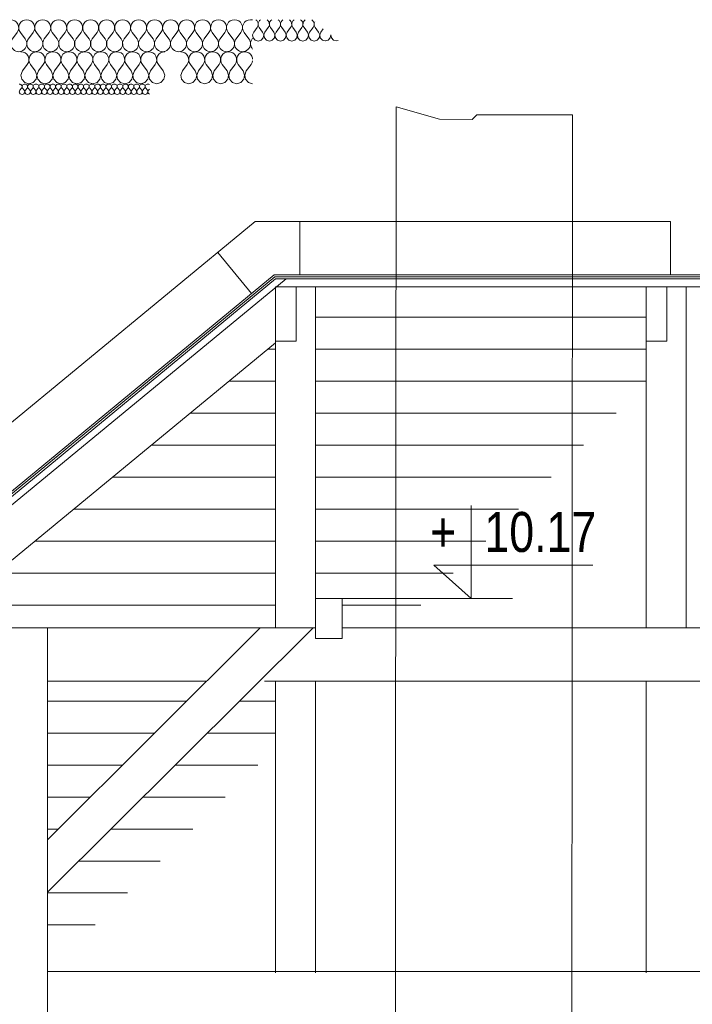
# Model space of a CAD drawing. Header units: millimetres. Extents: x -573548 to 674770, y -246895 to -89040.
# Tile 52 of 199: x 92965 to 95490, y -233340 to -229646. Entities that reach past the tile are written whole.
import ezdxf

# ---------------------------------------------------------------- set-up
doc = ezdxf.new("R2010")
doc.units = ezdxf.units.MM
for name, color, linetype, lineweight in [('A_deski widok_Nr_pióra__9', 8, 'Continuous', 9), ('A_izolacje_Nr_pióra__1', 8, 'Continuous', 9), ('A_izolacje_Nr_pióra__6', 8, 'Continuous', 9), ('A_komin_Nr_pióra__1', 8, 'Continuous', 9), ('A_słupy wysokie_Nr_pióra__1', 8, 'Continuous', 9), ('A_więźba_Nr_pióra__2', 8, 'Continuous', 9), ('A_więźba_Nr_pióra__41', 8, 'Continuous', 9), ('AO-RZEDNE_Nr_pióra__2', 8, 'Continuous', 9), ('AO-RZEDNE_Nr_pióra__61', 8, 'Continuous', 9), ('DIM_100_Nr_pióra__8', 8, 'Continuous', 9), ('instalacje odgromowe_Nr_pióra__1', 8, 'Continuous', 9), ('krokwie_Nr_pióra__1', 8, 'Continuous', 9), ('Nowe_Drawing & Figure_Nr_pióra__59', 8, 'Continuous', 9), ('słupki niskie_Nr_pióra__2', 8, 'Continuous', 9)]:
    doc.layers.add(name, color=color, linetype=linetype, lineweight=lineweight)
doc.layers.add('Nowe_Drawing & Figure', color=7, linetype='Continuous')
doc.styles.add('STYL_AUTOMATYCZNY_5', font='arial.ttf', dxfattribs={"width": 0.8})

# ---------------------------------------------------------------- blocks, each defined once
blk = doc.blocks.new('*X112', base_point=(494560.4, -64691.1))
at = {"layer": 'Nowe_Drawing & Figure', "color": 21, "linetype": 'Continuous', "lineweight": 13, "true_color": 0xffaaaa}
for p, q in [((504314.3, -27280.1), (504320.6, -27272.4)), ((504331.1, -27280.1), (504324.8, -27272.4)), ((504335.3, -27280.1), (504341.6, -27272.4)), ((504352.1, -27280.1), (504345.8, -27272.4)), ((504356.3, -27280.1), (504362.6, -27272.4)), ((504373.1, -27280.1), (504366.8, -27272.4)), ((504377.3, -27280.1), (504383.6, -27272.4)), ((504394.1, -27280.1), (504387.8, -27272.4)), ((504398.3, -27280.1), (504404.6, -27272.4)), ((504415.1, -27280.1), (504408.8, -27272.4)), ((504419.3, -27280.1), (504425.6, -27272.4)), ((504436.1, -27280.1), (504429.8, -27272.4)), ((504440.3, -27280.1), (504446.6, -27272.4)), ((504457.1, -27280.1), (504450.8, -27272.4)), ((504461.3, -27280.1), (504467.6, -27272.4)), ((504478.1, -27280.1), (504471.8, -27272.4)), ((504482.3, -27280.1), (504488.6, -27272.4)), ((504499.1, -27280.1), (504492.8, -27272.4)), ((504503.3, -27280.1), (504509.6, -27272.4)), ((504520.1, -27280.1), (504513.8, -27272.4)), ((504524.3, -27280.1), (504530.6, -27272.4)), ((504541.1, -27280.1), (504534.8, -27272.4)), ((504545.3, -27280.1), (504551.6, -27272.4)), ((504562.1, -27280.1), (504555.8, -27272.4)), ((504566.3, -27280.1), (504572.6, -27272.4)), ((504583.1, -27280.1), (504576.8, -27272.4)), ((504587.3, -27280.1), (504593.6, -27272.4)), ((504604.1, -27280.1), (504597.8, -27272.4)), ((504608.3, -27280.1), (504614.6, -27272.4)), ((504625.1, -27280.1), (504618.8, -27272.4)), ((504629.3, -27280.1), (504635.6, -27272.4)), ((504646.1, -27280.1), (504639.8, -27272.4)), ((504650.3, -27280.1), (504656.6, -27272.4)), ((504667.1, -27280.1), (504660.8, -27272.4)), ((504671.3, -27280.1), (504677.6, -27272.4)), ((504688.1, -27280.1), (504681.8, -27272.4)), ((504692.3, -27280.1), (504698.6, -27272.4)), ((504709.1, -27280.1), (504702.8, -27272.4)), ((504713.3, -27280.1), (504719.6, -27272.4)), ((504730.1, -27280.1), (504723.8, -27272.4)), ((504734.3, -27280.1), (504740.6, -27272.4)), ((504751.1, -27280.1), (504744.8, -27272.4)), ((504755.3, -27280.1), (504761.6, -27272.4)), ((504772.1, -27280.1), (504765.8, -27272.4)), ((504776.3, -27280.1), (504782.6, -27272.4)), ((504793.1, -27280.1), (504786.8, -27272.4)), ((504797.3, -27280.1), (504800.8, -27275.8))]:
    blk.add_line(p, q, dxfattribs=at)
for centre, start_param, end_param in [((504312.2, -27266.6), 5.639684, 7.853982), ((504333.2, -27266.6), 1.570796, 3.785094), ((504333.2, -27266.6), 5.639684, 7.853982), ((504354.2, -27266.6), 1.570796, 3.785094), ((504354.2, -27266.6), 5.639684, 7.853982), ((504375.2, -27266.6), 1.570796, 3.785094), ((504375.2, -27266.6), 5.639684, 7.853982), ((504396.2, -27266.6), 1.570796, 3.785094), ((504396.2, -27266.6), 5.639684, 7.853982), ((504417.2, -27266.6), 1.570796, 3.785094), ((504417.2, -27266.6), 5.639684, 7.853982), ((504438.2, -27266.6), 1.570796, 3.785094), ((504438.2, -27266.6), 5.639684, 7.853982), ((504459.2, -27266.6), 1.570796, 3.785094), ((504459.2, -27266.6), 5.639684, 7.853982), ((504480.2, -27266.6), 1.570796, 3.785094), ((504480.2, -27266.6), 5.639684, 7.853982), ((504501.2, -27266.6), 1.570796, 3.785094), ((504501.2, -27266.6), 5.639684, 7.853982), ((504522.2, -27266.6), 1.570796, 3.785094), ((504522.2, -27266.6), 5.639684, 7.853982), ((504543.2, -27266.6), 1.570796, 3.785094), ((504543.2, -27266.6), 5.639684, 7.853982), ((504564.2, -27266.6), 1.570796, 3.785094), ((504564.2, -27266.6), 5.639684, 7.853982), ((504585.2, -27266.6), 1.570796, 3.785094), ((504585.2, -27266.6), 5.639684, 7.853982), ((504606.2, -27266.6), 1.570796, 3.785094), ((504606.2, -27266.6), 5.639684, 7.853982), ((504627.2, -27266.6), 1.570796, 3.785094), ((504627.2, -27266.6), 5.639684, 7.853982), ((504648.2, -27266.6), 1.570796, 3.785094), ((504648.2, -27266.6), 5.639684, 7.853982), ((504669.2, -27266.6), 1.570796, 3.785094), ((504669.2, -27266.6), 5.639684, 7.853982), ((504690.2, -27266.6), 1.570796, 3.785094), ((504690.2, -27266.6), 5.639684, 7.853982), ((504711.2, -27266.6), 1.570796, 3.785094), ((504711.2, -27266.6), 5.639684, 7.853982), ((504732.2, -27266.6), 1.570796, 3.785094), ((504732.2, -27266.6), 5.639684, 7.853982), ((504753.2, -27266.6), 1.570796, 3.785094), ((504753.2, -27266.6), 5.639684, 7.853982), ((504774.2, -27266.6), 1.570796, 3.785094), ((504774.2, -27266.6), 5.639684, 7.853982), ((504795.2, -27266.6), 1.570796, 3.785094), ((504795.2, -27266.6), 1.003475, 1.570796), ((504322.7, -27285.8), 2.498092, 6.926686), ((504343.7, -27285.8), 2.498092, 6.926686), ((504364.7, -27285.8), 2.498092, 6.926686), ((504385.7, -27285.8), 2.498092, 6.926686), ((504406.7, -27285.8), 2.498092, 6.926686), ((504427.7, -27285.8), 2.498092, 6.926686), ((504448.7, -27285.8), 2.498092, 6.926686), ((504469.7, -27285.8), 2.498092, 6.926686), ((504490.7, -27285.8), 2.498092, 6.926686), ((504511.7, -27285.8), 2.498092, 6.926686), ((504532.7, -27285.8), 2.498092, 6.926686), ((504553.7, -27285.8), 2.498092, 6.926686), ((504574.7, -27285.8), 2.498092, 6.926686), ((504595.7, -27285.8), 2.498092, 6.926686), ((504616.7, -27285.8), 2.498092, 6.926686), ((504637.7, -27285.8), 2.498092, 6.926686), ((504658.7, -27285.8), 2.498092, 6.926686), ((504679.7, -27285.8), 2.498092, 6.926686), ((504700.7, -27285.8), 2.498092, 6.926686), ((504721.7, -27285.8), 2.498092, 6.926686), ((504742.7, -27285.8), 2.498092, 6.926686), ((504763.7, -27285.8), 2.498092, 6.926686), ((504784.7, -27285.8), 2.498092, 6.926686), ((504805.7, -27285.8), 2.498092, 4.231436)]:
    blk.add_ellipse(centre, major_axis=(10.5, 0), ratio=0.914286, start_param=start_param, end_param=end_param, dxfattribs=at)
blk = doc.blocks.new('Wypełnienie_4_1', base_point=(494560.4, -64691.1))
at = {"layer": 'Nowe_Drawing & Figure', "color": 21, "linetype": 'Continuous', "lineweight": 13, "true_color": 0xffaaaa}
blk.add_blockref('*X112', (494560.4, -64691.1), dxfattribs=at)
blk = doc.blocks.new('*X150', base_point=(494560.4, -64691.1))
at = {"layer": 'Nowe_Drawing & Figure', "color": 21, "linetype": 'Continuous', "lineweight": 13, "true_color": 0xffaaaa}
for p, q in [((504326.6, -27136.7), (504318.5, -27135.6)), ((504334.2, -27140.1), (504326.6, -27136.7)), ((504340.6, -27145.3), (504334.2, -27140.1)), ((504345.3, -27152.2), (504340.6, -27145.3)), ((504356.3, -27145.3), (504351.6, -27152.2)), ((504362.7, -27140.1), (504356.3, -27145.3)), ((504370.3, -27136.7), (504362.7, -27140.1)), ((504378.5, -27135.6), (504370.3, -27136.7)), ((504386.6, -27136.7), (504378.5, -27135.6)), ((504394.2, -27140.1), (504386.6, -27136.7)), ((504400.6, -27145.3), (504394.2, -27140.1)), ((504405.3, -27152.2), (504400.6, -27145.3)), ((504416.3, -27145.3), (504411.6, -27152.2)), ((504422.7, -27140.1), (504416.3, -27145.3)), ((504430.3, -27136.7), (504422.7, -27140.1)), ((504438.5, -27135.6), (504430.3, -27136.7)), ((504446.6, -27136.7), (504438.5, -27135.6)), ((504454.2, -27140.1), (504446.6, -27136.7)), ((504460.6, -27145.3), (504454.2, -27140.1)), ((504465.3, -27152.2), (504460.6, -27145.3)), ((504476.3, -27145.3), (504471.6, -27152.2)), ((504482.7, -27140.1), (504476.3, -27145.3)), ((504490.3, -27136.7), (504482.7, -27140.1)), ((504498.5, -27135.6), (504490.3, -27136.7)), ((504506.6, -27136.7), (504498.5, -27135.6)), ((504514.2, -27140.1), (504506.6, -27136.7)), ((504520.6, -27145.3), (504514.2, -27140.1)), ((504525.3, -27152.2), (504520.6, -27145.3)), ((504536.3, -27145.3), (504531.6, -27152.2)), ((504542.7, -27140.1), (504536.3, -27145.3)), ((504550.3, -27136.7), (504542.7, -27140.1)), ((504558.5, -27135.6), (504550.3, -27136.7)), ((504566.6, -27136.7), (504558.5, -27135.6)), ((504574.2, -27140.1), (504566.6, -27136.7)), ((504580.6, -27145.3), (504574.2, -27140.1)), ((504585.3, -27152.2), (504580.6, -27145.3)), ((504596.3, -27145.3), (504591.6, -27152.2)), ((504602.7, -27140.1), (504596.3, -27145.3)), ((504610.3, -27136.7), (504602.7, -27140.1)), ((504618.5, -27135.6), (504610.3, -27136.7)), ((504626.6, -27136.7), (504618.5, -27135.6)), ((504634.2, -27140.1), (504626.6, -27136.7)), ((504640.6, -27145.3), (504634.2, -27140.1)), ((504645.3, -27152.2), (504640.6, -27145.3)), ((504656.3, -27145.3), (504651.6, -27152.2)), ((504662.7, -27140.1), (504656.3, -27145.3)), ((504670.3, -27136.7), (504662.7, -27140.1)), ((504678.5, -27135.6), (504670.3, -27136.7)), ((504686.6, -27136.7), (504678.5, -27135.6)), ((504694.2, -27140.1), (504686.6, -27136.7)), ((504700.6, -27145.3), (504694.2, -27140.1)), ((504705.3, -27152.2), (504700.6, -27145.3)), ((504716.3, -27145.3), (504711.6, -27152.2)), ((504722.7, -27140.1), (504716.3, -27145.3)), ((504730.3, -27136.7), (504722.7, -27140.1)), ((504738.5, -27135.6), (504730.3, -27136.7)), ((504746.6, -27136.7), (504738.5, -27135.6)), ((504754.2, -27140.1), (504746.6, -27136.7)), ((504760.6, -27145.3), (504754.2, -27140.1)), ((504765.3, -27152.2), (504760.6, -27145.3)), ((504776.3, -27145.3), (504771.6, -27152.2)), ((504782.7, -27140.1), (504776.3, -27145.3)), ((504790.3, -27136.7), (504782.7, -27140.1)), ((504798.5, -27135.6), (504790.3, -27136.7)), ((504806.6, -27136.7), (504798.5, -27135.6)), ((504814.2, -27140.1), (504806.6, -27136.7)), ((504820.6, -27145.3), (504814.2, -27140.1)), ((504825.3, -27152.2), (504820.6, -27145.3)), ((504836.3, -27145.3), (504831.6, -27152.2)), ((504842.7, -27140.1), (504836.3, -27145.3)), ((504850.3, -27136.7), (504842.7, -27140.1)), ((504858.5, -27135.6), (504850.3, -27136.7)), ((504858.7, -27135.6), (504858.5, -27135.6)), ((504324.5, -27207.6), (504342.5, -27183.6)), ((504342.5, -27183.6), (504346.5, -27176.3)), ((504347.9, -27160), (504345.3, -27152.2)), ((504346.5, -27176.3), (504348.3, -27168.3)), ((504348.3, -27168.3), (504347.9, -27160)), ((504349, -27160), (504348.6, -27168.3)), ((504348.6, -27168.3), (504350.4, -27176.3)), ((504351.6, -27152.2), (504349, -27160)), ((504350.4, -27176.3), (504354.5, -27183.6)), ((504372.5, -27207.6), (504354.5, -27183.6)), ((504384.5, -27207.6), (504402.5, -27183.6)), ((504402.5, -27183.6), (504406.5, -27176.3)), ((504407.9, -27160), (504405.3, -27152.2)), ((504406.5, -27176.3), (504408.3, -27168.3)), ((504408.3, -27168.3), (504407.9, -27160)), ((504409, -27160), (504408.6, -27168.3)), ((504408.6, -27168.3), (504410.4, -27176.3)), ((504411.6, -27152.2), (504409, -27160)), ((504410.4, -27176.3), (504414.5, -27183.6)), ((504432.5, -27207.6), (504414.5, -27183.6)), ((504444.5, -27207.6), (504462.5, -27183.6)), ((504462.5, -27183.6), (504466.5, -27176.3)), ((504467.9, -27160), (504465.3, -27152.2)), ((504466.5, -27176.3), (504468.3, -27168.3)), ((504468.3, -27168.3), (504467.9, -27160)), ((504469, -27160), (504468.6, -27168.3)), ((504468.6, -27168.3), (504470.4, -27176.3)), ((504471.6, -27152.2), (504469, -27160)), ((504470.4, -27176.3), (504474.5, -27183.6)), ((504492.5, -27207.6), (504474.5, -27183.6)), ((504504.5, -27207.6), (504522.5, -27183.6)), ((504522.5, -27183.6), (504526.5, -27176.3)), ((504527.9, -27160), (504525.3, -27152.2)), ((504526.5, -27176.3), (504528.3, -27168.3)), ((504528.3, -27168.3), (504527.9, -27160)), ((504529, -27160), (504528.6, -27168.3)), ((504528.6, -27168.3), (504530.4, -27176.3)), ((504531.6, -27152.2), (504529, -27160)), ((504530.4, -27176.3), (504534.5, -27183.6)), ((504552.5, -27207.6), (504534.5, -27183.6)), ((504564.5, -27207.6), (504582.5, -27183.6)), ((504582.5, -27183.6), (504586.5, -27176.3)), ((504587.9, -27160), (504585.3, -27152.2)), ((504586.5, -27176.3), (504588.3, -27168.3)), ((504588.3, -27168.3), (504587.9, -27160)), ((504589, -27160), (504588.6, -27168.3)), ((504588.6, -27168.3), (504590.4, -27176.3)), ((504591.6, -27152.2), (504589, -27160)), ((504590.4, -27176.3), (504594.5, -27183.6)), ((504612.5, -27207.6), (504594.5, -27183.6)), ((504624.5, -27207.6), (504642.5, -27183.6)), ((504642.5, -27183.6), (504646.5, -27176.3)), ((504647.9, -27160), (504645.3, -27152.2)), ((504646.5, -27176.3), (504648.3, -27168.3)), ((504648.3, -27168.3), (504647.9, -27160)), ((504649, -27160), (504648.6, -27168.3)), ((504648.6, -27168.3), (504650.4, -27176.3)), ((504651.6, -27152.2), (504649, -27160)), ((504650.4, -27176.3), (504654.5, -27183.6)), ((504672.5, -27207.6), (504654.5, -27183.6)), ((504684.5, -27207.6), (504702.5, -27183.6)), ((504702.5, -27183.6), (504706.5, -27176.3)), ((504707.9, -27160), (504705.3, -27152.2)), ((504706.5, -27176.3), (504708.3, -27168.3)), ((504708.3, -27168.3), (504707.9, -27160)), ((504709, -27160), (504708.6, -27168.3)), ((504708.6, -27168.3), (504710.4, -27176.3)), ((504711.6, -27152.2), (504709, -27160)), ((504710.4, -27176.3), (504714.5, -27183.6)), ((504732.5, -27207.6), (504714.5, -27183.6)), ((504744.5, -27207.6), (504762.5, -27183.6)), ((504762.5, -27183.6), (504766.5, -27176.3)), ((504767.9, -27160), (504765.3, -27152.2)), ((504766.5, -27176.3), (504768.3, -27168.3)), ((504768.3, -27168.3), (504767.9, -27160)), ((504769, -27160), (504768.6, -27168.3)), ((504768.6, -27168.3), (504770.4, -27176.3)), ((504771.6, -27152.2), (504769, -27160)), ((504770.4, -27176.3), (504774.5, -27183.6)), ((504792.5, -27207.6), (504774.5, -27183.6)), ((504804.5, -27207.6), (504822.5, -27183.6)), ((504822.5, -27183.6), (504826.5, -27176.3)), ((504827.9, -27160), (504825.3, -27152.2)), ((504826.5, -27176.3), (504828.3, -27168.3)), ((504828.3, -27168.3), (504827.9, -27160)), ((504829, -27160), (504828.6, -27168.3)), ((504828.6, -27168.3), (504830.4, -27176.3)), ((504831.6, -27152.2), (504829, -27160)), ((504830.4, -27176.3), (504834.5, -27183.6)), ((504852.5, -27207.6), (504834.5, -27183.6)), ((504324.5, -27207.6), (504318.6, -27222.9)), ((504378.3, -27222.9), (504372.5, -27207.6)), ((504384.5, -27207.6), (504378.6, -27222.9)), ((504438.3, -27222.9), (504432.5, -27207.6)), ((504444.5, -27207.6), (504438.6, -27222.9)), ((504498.3, -27222.9), (504492.5, -27207.6)), ((504504.5, -27207.6), (504498.6, -27222.9)), ((504558.3, -27222.9), (504552.5, -27207.6)), ((504564.5, -27207.6), (504558.6, -27222.9)), ((504618.3, -27222.9), (504612.5, -27207.6)), ((504624.5, -27207.6), (504618.6, -27222.9)), ((504678.3, -27222.9), (504672.5, -27207.6)), ((504684.5, -27207.6), (504678.6, -27222.9)), ((504738.3, -27222.9), (504732.5, -27207.6)), ((504744.5, -27207.6), (504738.6, -27222.9)), ((504798.3, -27222.9), (504792.5, -27207.6)), ((504804.5, -27207.6), (504798.6, -27222.9)), ((504858.3, -27222.9), (504852.5, -27207.6)), ((504318.6, -27222.9), (504321.6, -27239)), ((504321.6, -27239), (504332.7, -27251.1)), ((504332.7, -27251.1), (504348.5, -27255.6)), ((504348.5, -27255.6), (504364.2, -27251.1)), ((504364.2, -27251.1), (504375.3, -27239)), ((504375.3, -27239), (504378.3, -27222.9)), ((504378.6, -27222.9), (504381.6, -27239)), ((504381.6, -27239), (504392.7, -27251.1)), ((504392.7, -27251.1), (504408.5, -27255.6)), ((504408.5, -27255.6), (504424.2, -27251.1)), ((504424.2, -27251.1), (504435.3, -27239)), ((504435.3, -27239), (504438.3, -27222.9)), ((504438.6, -27222.9), (504441.6, -27239)), ((504441.6, -27239), (504452.7, -27251.1)), ((504452.7, -27251.1), (504468.5, -27255.6)), ((504468.5, -27255.6), (504484.2, -27251.1)), ((504484.2, -27251.1), (504495.3, -27239)), ((504495.3, -27239), (504498.3, -27222.9)), ((504498.6, -27222.9), (504501.6, -27239)), ((504501.6, -27239), (504512.7, -27251.1)), ((504512.7, -27251.1), (504528.5, -27255.6)), ((504528.5, -27255.6), (504544.2, -27251.1)), ((504544.2, -27251.1), (504555.3, -27239)), ((504555.3, -27239), (504558.3, -27222.9)), ((504558.6, -27222.9), (504561.6, -27239)), ((504561.6, -27239), (504572.7, -27251.1)), ((504572.7, -27251.1), (504588.5, -27255.6)), ((504588.5, -27255.6), (504604.2, -27251.1)), ((504604.2, -27251.1), (504615.3, -27239)), ((504615.3, -27239), (504618.3, -27222.9)), ((504618.6, -27222.9), (504621.6, -27239)), ((504621.6, -27239), (504632.7, -27251.1)), ((504632.7, -27251.1), (504648.5, -27255.6)), ((504648.5, -27255.6), (504664.2, -27251.1)), ((504664.2, -27251.1), (504675.3, -27239)), ((504675.3, -27239), (504678.3, -27222.9)), ((504678.6, -27222.9), (504681.6, -27239)), ((504681.6, -27239), (504692.7, -27251.1)), ((504692.7, -27251.1), (504708.5, -27255.6)), ((504708.5, -27255.6), (504724.2, -27251.1)), ((504724.2, -27251.1), (504735.3, -27239)), ((504735.3, -27239), (504738.3, -27222.9)), ((504738.6, -27222.9), (504741.6, -27239)), ((504741.6, -27239), (504752.7, -27251.1)), ((504752.7, -27251.1), (504768.5, -27255.6)), ((504768.5, -27255.6), (504784.2, -27251.1)), ((504784.2, -27251.1), (504795.3, -27239)), ((504795.3, -27239), (504798.3, -27222.9)), ((504798.6, -27222.9), (504801.6, -27239)), ((504801.6, -27239), (504812.7, -27251.1)), ((504812.7, -27251.1), (504828.5, -27255.6)), ((504828.5, -27255.6), (504844.2, -27251.1)), ((504844.2, -27251.1), (504855.3, -27239)), ((504855.3, -27239), (504858.3, -27222.9))]:
    blk.add_line(p, q, dxfattribs=at)
blk = doc.blocks.new('Wypełnienie_23_1', base_point=(494560.4, -64691.1))
at = {"layer": 'Nowe_Drawing & Figure', "color": 21, "linetype": 'Continuous', "lineweight": 13, "true_color": 0xffaaaa}
blk.add_blockref('*X150', (494560.4, -64691.1), dxfattribs=at)
blk = doc.blocks.new('*X152', base_point=(494560.4, -64691.1))
at = {"layer": 'Nowe_Drawing & Figure', "color": 21, "linetype": 'Continuous', "lineweight": 13, "true_color": 0xffaaaa}
for p, q in [((504926.6, -27136.7), (504918.5, -27135.6)), ((504934.2, -27140.1), (504926.6, -27136.7)), ((504940.6, -27145.3), (504934.2, -27140.1)), ((504945.3, -27152.2), (504940.6, -27145.3)), ((504956.3, -27145.3), (504951.6, -27152.2)), ((504962.7, -27140.1), (504956.3, -27145.3)), ((504970.3, -27136.7), (504962.7, -27140.1)), ((504978.5, -27135.6), (504970.3, -27136.7)), ((504986.6, -27136.7), (504978.5, -27135.6)), ((504994.2, -27140.1), (504986.6, -27136.7)), ((505000.6, -27145.3), (504994.2, -27140.1)), ((505005.3, -27152.2), (505000.6, -27145.3)), ((505016.3, -27145.3), (505011.6, -27152.2)), ((505022.7, -27140.1), (505016.3, -27145.3)), ((505030.3, -27136.7), (505022.7, -27140.1)), ((505038.5, -27135.6), (505030.3, -27136.7)), ((505046.6, -27136.7), (505038.5, -27135.6)), ((505054.2, -27140.1), (505046.6, -27136.7)), ((505060.6, -27145.3), (505054.2, -27140.1)), ((505065.3, -27152.2), (505060.6, -27145.3)), ((505076.3, -27145.3), (505071.6, -27152.2)), ((505082.7, -27140.1), (505076.3, -27145.3)), ((505090.3, -27136.7), (505082.7, -27140.1)), ((505098.5, -27135.6), (505090.3, -27136.7)), ((505106.6, -27136.7), (505098.5, -27135.6)), ((505114.2, -27140.1), (505106.6, -27136.7)), ((505120.6, -27145.3), (505114.2, -27140.1)), ((505125.3, -27152.2), (505120.6, -27145.3)), ((505136.3, -27145.3), (505131.6, -27152.2)), ((505142.7, -27140.1), (505136.3, -27145.3)), ((505150.3, -27136.7), (505142.7, -27140.1)), ((505158.5, -27135.6), (505150.3, -27136.7)), ((505166.6, -27136.7), (505158.5, -27135.6)), ((505174.2, -27140.1), (505166.6, -27136.7)), ((505180.6, -27145.3), (505174.2, -27140.1)), ((505185.3, -27152.2), (505180.6, -27145.3)), ((504924.5, -27207.6), (504942.5, -27183.6)), ((504942.5, -27183.6), (504946.5, -27176.3)), ((504947.9, -27160), (504945.3, -27152.2)), ((504946.5, -27176.3), (504948.3, -27168.3)), ((504948.3, -27168.3), (504947.9, -27160)), ((504949, -27160), (504948.6, -27168.3)), ((504948.6, -27168.3), (504950.4, -27176.3)), ((504951.6, -27152.2), (504949, -27160)), ((504950.4, -27176.3), (504954.5, -27183.6)), ((504972.5, -27207.6), (504954.5, -27183.6)), ((504984.5, -27207.6), (505002.5, -27183.6)), ((505002.5, -27183.6), (505006.5, -27176.3)), ((505007.9, -27160), (505005.3, -27152.2)), ((505006.5, -27176.3), (505008.3, -27168.3)), ((505008.3, -27168.3), (505007.9, -27160)), ((505009, -27160), (505008.6, -27168.3)), ((505008.6, -27168.3), (505010.4, -27176.3)), ((505011.6, -27152.2), (505009, -27160)), ((505010.4, -27176.3), (505014.5, -27183.6)), ((505032.5, -27207.6), (505014.5, -27183.6)), ((505044.5, -27207.6), (505062.5, -27183.6)), ((505062.5, -27183.6), (505066.5, -27176.3)), ((505067.9, -27160), (505065.3, -27152.2)), ((505066.5, -27176.3), (505068.3, -27168.3)), ((505068.3, -27168.3), (505067.9, -27160)), ((505069, -27160), (505068.6, -27168.3)), ((505068.6, -27168.3), (505070.4, -27176.3)), ((505071.6, -27152.2), (505069, -27160)), ((505070.4, -27176.3), (505074.5, -27183.6)), ((505092.5, -27207.6), (505074.5, -27183.6)), ((505104.5, -27207.6), (505122.5, -27183.6)), ((505122.5, -27183.6), (505126.5, -27176.3)), ((505127.9, -27160), (505125.3, -27152.2)), ((505126.5, -27176.3), (505128.3, -27168.3)), ((505128.3, -27168.3), (505127.9, -27160)), ((505129, -27160), (505128.6, -27168.3)), ((505128.6, -27168.3), (505130.4, -27176.3)), ((505131.6, -27152.2), (505129, -27160)), ((505130.4, -27176.3), (505134.5, -27183.6)), ((505152.5, -27207.6), (505134.5, -27183.6)), ((505164.5, -27207.6), (505182.5, -27183.6)), ((505182.5, -27183.6), (505186.5, -27176.3)), ((505187.9, -27160), (505185.3, -27152.2)), ((505186.5, -27176.3), (505188.1, -27169.2)), ((505188.1, -27164), (505187.9, -27160)), ((504924.5, -27207.6), (504918.6, -27222.9)), ((504978.3, -27222.9), (504972.5, -27207.6)), ((504984.5, -27207.6), (504978.6, -27222.9)), ((505038.3, -27222.9), (505032.5, -27207.6)), ((505044.5, -27207.6), (505038.6, -27222.9)), ((505098.3, -27222.9), (505092.5, -27207.6)), ((505104.5, -27207.6), (505098.6, -27222.9)), ((505158.3, -27222.9), (505152.5, -27207.6)), ((505164.5, -27207.6), (505158.6, -27222.9)), ((504918.6, -27222.9), (504921.6, -27239)), ((504921.6, -27239), (504932.7, -27251.1)), ((504932.7, -27251.1), (504948.5, -27255.6)), ((504948.5, -27255.6), (504964.2, -27251.1)), ((504964.2, -27251.1), (504975.3, -27239)), ((504975.3, -27239), (504978.3, -27222.9)), ((504978.6, -27222.9), (504981.6, -27239)), ((504981.6, -27239), (504992.7, -27251.1)), ((504992.7, -27251.1), (505008.5, -27255.6)), ((505008.5, -27255.6), (505024.2, -27251.1)), ((505024.2, -27251.1), (505035.3, -27239)), ((505035.3, -27239), (505038.3, -27222.9)), ((505038.6, -27222.9), (505041.6, -27239)), ((505041.6, -27239), (505052.7, -27251.1)), ((505052.7, -27251.1), (505068.5, -27255.6)), ((505068.5, -27255.6), (505084.2, -27251.1)), ((505084.2, -27251.1), (505095.3, -27239)), ((505095.3, -27239), (505098.3, -27222.9)), ((505098.6, -27222.9), (505101.6, -27239)), ((505101.6, -27239), (505112.7, -27251.1)), ((505112.7, -27251.1), (505128.5, -27255.6)), ((505128.5, -27255.6), (505144.2, -27251.1)), ((505144.2, -27251.1), (505155.3, -27239)), ((505155.3, -27239), (505158.3, -27222.9)), ((505158.6, -27222.9), (505161.6, -27239)), ((505161.6, -27239), (505172.7, -27251.1)), ((505172.7, -27251.1), (505187.9, -27255.4))]:
    blk.add_line(p, q, dxfattribs=at)
blk = doc.blocks.new('Wypełnienie_24_1', base_point=(494560.4, -64691.1))
at = {"layer": 'Nowe_Drawing & Figure', "color": 21, "linetype": 'Continuous', "lineweight": 13, "true_color": 0xffaaaa}
blk.add_blockref('*X152', (494560.4, -64691.1), dxfattribs=at)
blk = doc.blocks.new('*X170', base_point=(494560.4, -64691.1))
at = {"layer": 'Nowe_Drawing & Figure', "color": 21, "linetype": 'Continuous', "lineweight": 13, "true_color": 0xffaaaa}
for p, q in [((502426.3, -27087.4), (502444.3, -27063.4)), ((502474.3, -27087.4), (502456.3, -27063.4)), ((502486.3, -27087.4), (502504.3, -27063.4)), ((502534.3, -27087.4), (502516.3, -27063.4)), ((502546.3, -27087.4), (502564.3, -27063.4)), ((502594.3, -27087.4), (502576.3, -27063.4)), ((502606.3, -27087.4), (502624.3, -27063.4)), ((502654.3, -27087.4), (502636.3, -27063.4)), ((502666.3, -27087.4), (502684.3, -27063.4)), ((502714.3, -27087.4), (502696.3, -27063.4)), ((502726.3, -27087.4), (502744.3, -27063.4)), ((502774.3, -27087.4), (502756.3, -27063.4)), ((502786.3, -27087.4), (502804.3, -27063.4)), ((502834.3, -27087.4), (502816.3, -27063.4)), ((502846.3, -27087.4), (502864.3, -27063.4)), ((502894.3, -27087.4), (502876.3, -27063.4)), ((502906.3, -27087.4), (502924.3, -27063.4)), ((502954.3, -27087.4), (502936.3, -27063.4)), ((502966.3, -27087.4), (502984.3, -27063.4)), ((503014.3, -27087.4), (502996.3, -27063.4)), ((503026.3, -27087.4), (503044.3, -27063.4)), ((503074.3, -27087.4), (503056.3, -27063.4)), ((503086.3, -27087.4), (503104.3, -27063.4)), ((503134.3, -27087.4), (503116.3, -27063.4)), ((503146.3, -27087.4), (503164.3, -27063.4)), ((503194.3, -27087.4), (503176.3, -27063.4)), ((503206.3, -27087.4), (503224.3, -27063.4)), ((503254.3, -27087.4), (503236.3, -27063.4)), ((503266.3, -27087.4), (503284.3, -27063.4)), ((503314.3, -27087.4), (503296.3, -27063.4)), ((503326.3, -27087.4), (503344.3, -27063.4)), ((503374.3, -27087.4), (503356.3, -27063.4)), ((503386.3, -27087.4), (503404.3, -27063.4)), ((503434.3, -27087.4), (503416.3, -27063.4)), ((503446.3, -27087.4), (503464.3, -27063.4)), ((503494.3, -27087.4), (503476.3, -27063.4)), ((503506.3, -27087.4), (503524.3, -27063.4)), ((503554.3, -27087.4), (503536.3, -27063.4)), ((503566.3, -27087.4), (503584.3, -27063.4)), ((503614.3, -27087.4), (503596.3, -27063.4)), ((503626.3, -27087.4), (503644.3, -27063.4)), ((503674.3, -27087.4), (503656.3, -27063.4)), ((503686.3, -27087.4), (503704.3, -27063.4)), ((503734.3, -27087.4), (503716.3, -27063.4)), ((503746.3, -27087.4), (503764.3, -27063.4)), ((503794.3, -27087.4), (503776.3, -27063.4)), ((503806.3, -27087.4), (503824.3, -27063.4)), ((503854.3, -27087.4), (503836.3, -27063.4)), ((503866.3, -27087.4), (503884.3, -27063.4)), ((503914.3, -27087.4), (503896.3, -27063.4)), ((503926.3, -27087.4), (503944.3, -27063.4)), ((503974.3, -27087.4), (503956.3, -27063.4)), ((503986.3, -27087.4), (504004.3, -27063.4)), ((504034.3, -27087.4), (504016.3, -27063.4)), ((504046.3, -27087.4), (504064.3, -27063.4)), ((504094.3, -27087.4), (504076.3, -27063.4)), ((504106.3, -27087.4), (504124.3, -27063.4)), ((504154.3, -27087.4), (504136.3, -27063.4)), ((504166.3, -27087.4), (504184.3, -27063.4)), ((504214.3, -27087.4), (504196.3, -27063.4)), ((504226.3, -27087.4), (504244.3, -27063.4)), ((504274.3, -27087.4), (504256.3, -27063.4)), ((504286.3, -27087.4), (504304.3, -27063.4)), ((504334.3, -27087.4), (504316.3, -27063.4)), ((504346.3, -27087.4), (504364.3, -27063.4)), ((504394.3, -27087.4), (504376.3, -27063.4)), ((504406.3, -27087.4), (504424.3, -27063.4)), ((504454.3, -27087.4), (504436.3, -27063.4)), ((504466.3, -27087.4), (504484.3, -27063.4)), ((504514.3, -27087.4), (504496.3, -27063.4)), ((504526.3, -27087.4), (504544.3, -27063.4)), ((504574.3, -27087.4), (504556.3, -27063.4)), ((504586.3, -27087.4), (504604.3, -27063.4)), ((504634.3, -27087.4), (504616.3, -27063.4)), ((504646.3, -27087.4), (504664.3, -27063.4)), ((504694.3, -27087.4), (504676.3, -27063.4)), ((504706.3, -27087.4), (504724.3, -27063.4)), ((504754.3, -27087.4), (504736.3, -27063.4)), ((504766.3, -27087.4), (504784.3, -27063.4)), ((504814.3, -27087.4), (504796.3, -27063.4)), ((504826.3, -27087.4), (504844.3, -27063.4)), ((504874.3, -27087.4), (504856.3, -27063.4)), ((504886.3, -27087.4), (504904.3, -27063.4)), ((504934.3, -27087.4), (504916.3, -27063.4)), ((504946.3, -27087.4), (504964.3, -27063.4)), ((504994.3, -27087.4), (504976.3, -27063.4)), ((505006.3, -27087.4), (505024.3, -27063.4)), ((505054.3, -27087.4), (505036.3, -27063.4)), ((505066.3, -27087.4), (505084.3, -27063.4)), ((505114.3, -27087.4), (505096.3, -27063.4)), ((505126.3, -27087.4), (505144.3, -27063.4)), ((505174.3, -27087.4), (505156.3, -27063.4)), ((505186.3, -27087.4), (505188.2, -27085))]:
    blk.add_line(p, q, dxfattribs=at)
for centre, start, end in [((502420.3, -27045.4), 323.1301, 90), ((502480.3, -27045.4), 90, 216.8699), ((502480.3, -27045.4), 323.1301, 90), ((502540.3, -27045.4), 90, 216.8699), ((502540.3, -27045.4), 323.1301, 90), ((502600.3, -27045.4), 90, 216.8699), ((502600.3, -27045.4), 323.1301, 90), ((502660.3, -27045.4), 90, 216.8699), ((502660.3, -27045.4), 323.1301, 90), ((502720.3, -27045.4), 90, 216.8699), ((502720.3, -27045.4), 323.1301, 90), ((502780.3, -27045.4), 90, 216.8699), ((502780.3, -27045.4), 323.1301, 90), ((502840.3, -27045.4), 90, 216.8699), ((502840.3, -27045.4), 323.1301, 90), ((502900.3, -27045.4), 90, 216.8699), ((502900.3, -27045.4), 323.1301, 90), ((502960.3, -27045.4), 90, 216.8699), ((502960.3, -27045.4), 323.1301, 90), ((503020.3, -27045.4), 90, 216.8699), ((503020.3, -27045.4), 323.1301, 90), ((503080.3, -27045.4), 90, 216.8699), ((503080.3, -27045.4), 323.1301, 90), ((503140.3, -27045.4), 90, 216.8699), ((503140.3, -27045.4), 323.1301, 90), ((503200.3, -27045.4), 90, 216.8699), ((503200.3, -27045.4), 323.1301, 90), ((503260.3, -27045.4), 90, 216.8699), ((503260.3, -27045.4), 323.1301, 90), ((503320.3, -27045.4), 90, 216.8699), ((503320.3, -27045.4), 323.1301, 90), ((503380.3, -27045.4), 90, 216.8699), ((503380.3, -27045.4), 323.1301, 90), ((503440.3, -27045.4), 90, 216.8699), ((503440.3, -27045.4), 323.1301, 90), ((503500.3, -27045.4), 90, 216.8699), ((503500.3, -27045.4), 323.1301, 90), ((503560.3, -27045.4), 90, 216.8699), ((503560.3, -27045.4), 323.1301, 90), ((503620.3, -27045.4), 90, 216.8699), ((503620.3, -27045.4), 323.1301, 90), ((503680.3, -27045.4), 90, 216.8699), ((503680.3, -27045.4), 323.1301, 90), ((503740.3, -27045.4), 90, 216.8699), ((503740.3, -27045.4), 323.1301, 90), ((503800.3, -27045.4), 90, 216.8699), ((503800.3, -27045.4), 323.1301, 90), ((503860.3, -27045.4), 90, 216.8699), ((503860.3, -27045.4), 323.1301, 90), ((503920.3, -27045.4), 90, 216.8699), ((503920.3, -27045.4), 323.1301, 90), ((503980.3, -27045.4), 90, 216.8699), ((503980.3, -27045.4), 323.1301, 90), ((504040.3, -27045.4), 90, 216.8699), ((504040.3, -27045.4), 323.1301, 90), ((504100.3, -27045.4), 90, 216.8699), ((504100.3, -27045.4), 323.1301, 90), ((504160.3, -27045.4), 90, 216.8699), ((504160.3, -27045.4), 323.1301, 90), ((504220.3, -27045.4), 90, 216.8699), ((504220.3, -27045.4), 323.1301, 90), ((504280.3, -27045.4), 90, 216.8699), ((504280.3, -27045.4), 323.1301, 90), ((504340.3, -27045.4), 90, 216.8699), ((504340.3, -27045.4), 323.1301, 90), ((504400.3, -27045.4), 90, 216.8699), ((504400.3, -27045.4), 323.1301, 90), ((504460.3, -27045.4), 90, 216.8699), ((504460.3, -27045.4), 323.1301, 90), ((504520.3, -27045.4), 90, 216.8699), ((504520.3, -27045.4), 323.1301, 90), ((504580.3, -27045.4), 90, 216.8699), ((504580.3, -27045.4), 323.1301, 90), ((504640.3, -27045.4), 90, 216.8699), ((504640.3, -27045.4), 323.1301, 90), ((504700.3, -27045.4), 90, 216.8699), ((504700.3, -27045.4), 323.1301, 90), ((504760.3, -27045.4), 90, 216.8699), ((504760.3, -27045.4), 323.1301, 90), ((504820.3, -27045.4), 90, 216.8699), ((504820.3, -27045.4), 323.1301, 90), ((504880.3, -27045.4), 90, 216.8699), ((504880.3, -27045.4), 323.1301, 90), ((504940.3, -27045.4), 90, 216.8699), ((504940.3, -27045.4), 323.1301, 90), ((505000.3, -27045.4), 90, 216.8699), ((505000.3, -27045.4), 323.1301, 90), ((505060.3, -27045.4), 90, 216.8699), ((505060.3, -27045.4), 323.1301, 90), ((505120.3, -27045.4), 90, 216.8699), ((505120.3, -27045.4), 323.1301, 90), ((505180.3, -27045.4), 90, 216.8699), ((505180.3, -27045.4), 74.879, 90), ((502450.3, -27105.4), 143.1301, 36.8699), ((502510.3, -27105.4), 143.1301, 36.8699), ((502570.3, -27105.4), 143.1301, 36.8699), ((502630.3, -27105.4), 143.1301, 36.8699), ((502690.3, -27105.4), 143.1301, 36.8699), ((502750.3, -27105.4), 143.1301, 36.8699), ((502810.3, -27105.4), 143.1301, 36.8699), ((502870.3, -27105.4), 143.1301, 36.8699), ((502930.3, -27105.4), 143.1301, 36.8699), ((502990.3, -27105.4), 143.1301, 36.8699), ((503050.3, -27105.4), 143.1301, 36.8699), ((503110.3, -27105.4), 143.1301, 36.8699), ((503170.3, -27105.4), 143.1301, 36.8699), ((503230.3, -27105.4), 143.1301, 36.8699), ((503290.3, -27105.4), 143.1301, 36.8699), ((503350.3, -27105.4), 143.1301, 36.8699), ((503410.3, -27105.4), 143.1301, 36.8699), ((503470.3, -27105.4), 143.1301, 36.8699), ((503530.3, -27105.4), 143.1301, 36.8699), ((503590.3, -27105.4), 143.1301, 36.8699), ((503650.3, -27105.4), 143.1301, 36.8699), ((503710.3, -27105.4), 143.1301, 36.8699), ((503770.3, -27105.4), 143.1301, 36.8699), ((503830.3, -27105.4), 143.1301, 36.8699), ((503890.3, -27105.4), 143.1301, 36.8699), ((503950.3, -27105.4), 143.1301, 36.8699), ((504010.3, -27105.4), 143.1301, 36.8699), ((504070.3, -27105.4), 143.1301, 36.8699), ((504130.3, -27105.4), 143.1301, 36.8699), ((504190.3, -27105.4), 143.1301, 36.8699), ((504250.3, -27105.4), 143.1301, 36.8699), ((504310.3, -27105.4), 143.1301, 36.8699), ((504370.3, -27105.4), 143.1301, 36.8699), ((504430.3, -27105.4), 143.1301, 36.8699), ((504490.3, -27105.4), 143.1301, 36.8699), ((504550.3, -27105.4), 143.1301, 36.8699), ((504610.3, -27105.4), 143.1301, 36.8699), ((504670.3, -27105.4), 143.1301, 36.8699), ((504730.3, -27105.4), 143.1301, 36.8699), ((504790.3, -27105.4), 143.1301, 36.8699), ((504850.3, -27105.4), 143.1301, 36.8699), ((504910.3, -27105.4), 143.1301, 36.8699), ((504970.3, -27105.4), 143.1301, 36.8699), ((505030.3, -27105.4), 143.1301, 36.8699), ((505090.3, -27105.4), 143.1301, 36.8699), ((505150.3, -27105.4), 143.1301, 36.8699), ((505210.3, -27105.4), 143.1301, 222.4694)]:
    blk.add_arc(centre, 30, start, end, dxfattribs=at)
blk = doc.blocks.new('Wypełnienie_33_1', base_point=(494560.4, -64691.1))
at = {"layer": 'Nowe_Drawing & Figure', "color": 21, "linetype": 'Continuous', "lineweight": 13, "true_color": 0xffaaaa}
blk.add_blockref('*X170', (494560.4, -64691.1), dxfattribs=at)
blk = doc.blocks.new('*X174', base_point=(494560.4, -64691.1))
at = {"layer": 'Nowe_Drawing & Figure', "color": 21, "linetype": 'Continuous', "lineweight": 13, "true_color": 0xffaaaa}
for p, q in [((505203.7, -27018.3), (505200.3, -27015.4)), ((505207, -27023.1), (505203.7, -27018.3)), ((505208.8, -27028.5), (505207, -27023.1)), ((505207.8, -27040), (505209.1, -27034.3)), ((505209.1, -27034.3), (505208.8, -27028.5)), ((505209.5, -27028.5), (505209.3, -27034.3)), ((505209.3, -27034.3), (505210.6, -27040)), ((505211.4, -27023.1), (505209.5, -27028.5)), ((505214.7, -27018.3), (505211.4, -27023.1)), ((505218.1, -27015.4), (505214.7, -27018.3)), ((505245.7, -27018.3), (505242.3, -27015.4)), ((505249, -27023.1), (505245.7, -27018.3)), ((505250.8, -27028.5), (505249, -27023.1)), ((505249.8, -27040), (505251.1, -27034.3)), ((505251.1, -27034.3), (505250.8, -27028.5)), ((505251.5, -27028.5), (505251.3, -27034.3)), ((505251.3, -27034.3), (505252.6, -27040)), ((505253.4, -27023.1), (505251.5, -27028.5)), ((505256.7, -27018.3), (505253.4, -27023.1)), ((505260.1, -27015.4), (505256.7, -27018.3)), ((505287.7, -27018.3), (505284.3, -27015.4)), ((505291, -27023.1), (505287.7, -27018.3)), ((505292.8, -27028.5), (505291, -27023.1)), ((505291.8, -27040), (505293.1, -27034.3)), ((505293.1, -27034.3), (505292.8, -27028.5)), ((505293.5, -27028.5), (505293.3, -27034.3)), ((505293.3, -27034.3), (505294.6, -27040)), ((505295.4, -27023.1), (505293.5, -27028.5)), ((505298.7, -27018.3), (505295.4, -27023.1)), ((505302.1, -27015.4), (505298.7, -27018.3)), ((505329.7, -27018.3), (505326.3, -27015.4)), ((505333, -27023.1), (505329.7, -27018.3)), ((505334.8, -27028.5), (505333, -27023.1)), ((505333.8, -27040), (505335.1, -27034.3)), ((505335.1, -27034.3), (505334.8, -27028.5)), ((505335.5, -27028.5), (505335.3, -27034.3)), ((505335.3, -27034.3), (505336.6, -27040)), ((505337.4, -27023.1), (505335.5, -27028.5)), ((505340.7, -27018.3), (505337.4, -27023.1)), ((505344.1, -27015.4), (505340.7, -27018.3)), ((505371.7, -27018.3), (505368.3, -27015.4)), ((505375, -27023.1), (505371.7, -27018.3)), ((505376.8, -27028.5), (505375, -27023.1)), ((505375.8, -27040), (505377.1, -27034.3)), ((505377.1, -27034.3), (505376.8, -27028.5)), ((505377.5, -27028.5), (505377.3, -27034.3)), ((505377.3, -27034.3), (505378.6, -27040)), ((505379.4, -27023.1), (505377.5, -27028.5)), ((505382.7, -27018.3), (505379.4, -27023.1)), ((505386.1, -27015.4), (505382.7, -27018.3)), ((505413.7, -27018.3), (505410.3, -27015.4)), ((505417, -27023.1), (505413.7, -27018.3)), ((505418.8, -27028.5), (505417, -27023.1)), ((505417.8, -27040), (505419.1, -27034.3)), ((505419.1, -27034.3), (505418.8, -27028.5)), ((505419.5, -27028.5), (505419.3, -27034.3)), ((505419.3, -27034.3), (505420.6, -27040)), ((505421.3, -27023.3), (505419.5, -27028.5)), ((505192.4, -27061.8), (505188.3, -27072.6)), ((505188.3, -27072.6), (505190.4, -27083.8)), ((505192.4, -27061.8), (505205, -27045)), ((505205, -27045), (505207.8, -27040)), ((505210.6, -27040), (505213.4, -27045)), ((505226, -27061.8), (505213.4, -27045)), ((505230.1, -27072.6), (505226, -27061.8)), ((505228, -27083.8), (505230.1, -27072.6)), ((505234.4, -27061.8), (505230.3, -27072.6)), ((505230.3, -27072.6), (505232.4, -27083.8)), ((505234.4, -27061.8), (505247, -27045)), ((505247, -27045), (505249.8, -27040)), ((505252.6, -27040), (505255.4, -27045)), ((505268, -27061.8), (505255.4, -27045)), ((505272.1, -27072.6), (505268, -27061.8)), ((505270, -27083.8), (505272.1, -27072.6)), ((505276.4, -27061.8), (505272.3, -27072.6)), ((505272.3, -27072.6), (505274.4, -27083.8)), ((505276.4, -27061.8), (505289, -27045)), ((505289, -27045), (505291.8, -27040)), ((505294.6, -27040), (505297.4, -27045)), ((505310, -27061.8), (505297.4, -27045)), ((505314.1, -27072.6), (505310, -27061.8)), ((505312, -27083.8), (505314.1, -27072.6)), ((505318.4, -27061.8), (505314.3, -27072.6)), ((505314.3, -27072.6), (505316.4, -27083.8)), ((505318.4, -27061.8), (505331, -27045)), ((505331, -27045), (505333.8, -27040)), ((505336.6, -27040), (505339.4, -27045)), ((505352, -27061.8), (505339.4, -27045)), ((505356.1, -27072.6), (505352, -27061.8)), ((505354, -27083.8), (505356.1, -27072.6)), ((505360.4, -27061.8), (505356.3, -27072.6)), ((505356.3, -27072.6), (505358.4, -27083.8)), ((505360.4, -27061.8), (505373, -27045)), ((505373, -27045), (505375.8, -27040)), ((505378.6, -27040), (505381.4, -27045)), ((505394, -27061.8), (505381.4, -27045)), ((505398.1, -27072.6), (505394, -27061.8)), ((505396, -27083.8), (505398.1, -27072.6)), ((505402.4, -27061.8), (505398.3, -27072.6)), ((505398.3, -27072.6), (505400.4, -27083.8)), ((505402.4, -27061.8), (505415, -27045)), ((505415, -27045), (505417.8, -27040)), ((505420.6, -27040), (505423.4, -27045)), ((505436, -27061.8), (505423.4, -27045)), ((505440.1, -27072.6), (505436, -27061.8)), ((505438, -27083.8), (505440.1, -27072.6)), ((505444.4, -27061.8), (505440.3, -27072.6)), ((505440.3, -27072.6), (505442.4, -27083.8)), ((505444.4, -27061.8), (505453.7, -27049.4)), ((505480, -27083.8), (505482.1, -27072.6)), ((505482.1, -27072.6), (505481.8, -27071.9)), ((505482.3, -27072.3), (505482.3, -27072.6)), ((505482.3, -27072.6), (505484.4, -27083.8)), ((505190.4, -27083.8), (505198.1, -27092.3)), ((505198.1, -27092.3), (505209.1, -27095.4)), ((505209.2, -27095.4), (505220.2, -27092.3)), ((505220.2, -27092.3), (505228, -27083.8)), ((505232.4, -27083.8), (505240.1, -27092.3)), ((505240.1, -27092.3), (505251.1, -27095.4)), ((505251.3, -27095.4), (505262.2, -27092.3)), ((505262.2, -27092.3), (505270, -27083.8)), ((505274.4, -27083.8), (505282.1, -27092.3)), ((505282.1, -27092.3), (505293, -27095.4)), ((505293.3, -27095.4), (505304.2, -27092.3)), ((505304.2, -27092.3), (505312, -27083.8)), ((505316.4, -27083.8), (505324.1, -27092.3)), ((505324.1, -27092.3), (505335, -27095.4)), ((505335.4, -27095.4), (505346.2, -27092.3)), ((505346.2, -27092.3), (505354, -27083.8)), ((505358.4, -27083.8), (505366.1, -27092.3)), ((505366.1, -27092.3), (505376.9, -27095.4)), ((505377.4, -27095.4), (505388.2, -27092.3)), ((505388.2, -27092.3), (505396, -27083.8)), ((505400.4, -27083.8), (505408.1, -27092.3)), ((505408.1, -27092.3), (505418.8, -27095.4)), ((505419.5, -27095.4), (505430.2, -27092.3)), ((505430.2, -27092.3), (505438, -27083.8)), ((505442.4, -27083.8), (505450.1, -27092.3)), ((505450.1, -27092.3), (505460.8, -27095.3)), ((505461.6, -27095.3), (505472.2, -27092.3)), ((505472.2, -27092.3), (505480, -27083.8)), ((505484.4, -27083.8), (505492.1, -27092.3)), ((505492.1, -27092.3), (505502.7, -27095.3)), ((505503.6, -27095.3), (505509, -27093.8))]:
    blk.add_line(p, q, dxfattribs=at)
blk = doc.blocks.new('Wypełnienie_36_1', base_point=(494560.4, -64691.1))
at = {"layer": 'Nowe_Drawing & Figure', "color": 21, "linetype": 'Continuous', "lineweight": 13, "true_color": 0xffaaaa}
blk.add_blockref('*X174', (494560.4, -64691.1), dxfattribs=at)
blk = doc.blocks.new('A$C685D2BB2')
at = {"layer": 'A_deski widok_Nr_pióra__9'}
for p, q in [((15914.9, 16132.3), (17156.4, 16132.3)), ((15736.2, 16012.3), (15764.9, 16012.3)), ((15914.9, 16012.3), (17156.4, 16012.3)), ((15590.4, 15892.3), (15764.9, 15892.3)), ((15914.9, 15892.3), (17156.4, 15892.3)), ((15444.7, 15772.3), (15764.9, 15772.3)), ((15914.9, 15772.3), (17043.7, 15772.3)), ((15298.9, 15652.3), (15764.9, 15652.3)), ((15914.9, 15652.3), (16921.5, 15652.3)), ((15153.1, 15532.3), (15764.9, 15532.3)), ((15914.9, 15532.3), (16799.2, 15532.3)), ((15007.4, 15412.3), (15764.9, 15412.3)), ((15914.9, 15412.3), (16676.9, 15412.3)), ((14861.6, 15292.3), (15764.9, 15292.3)), ((15914.9, 15292.3), (16554.6, 15292.3)), ((14715.9, 15172.3), (15764.9, 15172.3)), ((15914.9, 15172.3), (16432.3, 15172.3)), ((14570.1, 15052.3), (15764.9, 15052.3)), ((16014.9, 15052.3), (16310, 15052.3)), ((14908.7, 14692.3), (15431.3, 14692.3)), ((15629.7, 14692.3), (15764.9, 14692.3)), ((14908.7, 14572.3), (15310.7, 14572.3)), ((15509.2, 14572.3), (15764.9, 14572.3)), ((14908.7, 14452.3), (15190.1, 14452.3)), ((15388.6, 14452.3), (15698.5, 14452.3)), ((14908.7, 14332.3), (15069.5, 14332.3)), ((15268, 14332.3), (15576.2, 14332.3)), ((14908.7, 14212.3), (14948.9, 14212.3)), ((15147.4, 14212.3), (15454, 14212.3)), ((15026.8, 14092.3), (15331.7, 14092.3)), ((14908.7, 13972.3), (15209.4, 13972.3)), ((14908.7, 13852.3), (15087.1, 13852.3))]:
    blk.add_line(p, q, dxfattribs=at)
at = {"layer": 'A_izolacje_Nr_pióra__1'}
for q in [(13273, 14244.3), (17364.3, 16290.6)]:
    blk.add_line((15759.9, 16290.6), q, dxfattribs=at)
at = {"layer": 'A_izolacje_Nr_pióra__6'}
for points in [[(15762.4, 16283.1), (13285.3, 14244.3)], [(17364.3, 16283.1), (15762.4, 16283.1)]]:
    blk.add_lwpolyline(points, dxfattribs=at)
at = {"layer": 'A_komin_Nr_pióra__1'}
blk.add_lwpolyline([(16213, 11422.3), (16217.2, 16921), (16379.9, 16874.9), (16503.4, 16873.7), (16520.4, 16891.7), (16879.4, 16891.5), (16875.6, 11422.3)], dxfattribs=at)
at = {"layer": 'A_słupy wysokie_Nr_pióra__1'}
for p, q in [((14495.7, 14967.3), (15914.9, 14967.3)), ((14908.7, 13974.8), (15906.1, 14967.3)), ((14908.7, 14172.3), (15707.6, 14967.3)), ((14908.7, 14967.3), (14908.7, 11397.9)), ((16014.9, 14967.3), (17364.4, 14967.3)), ((14908.7, 14767.3), (15506.6, 14767.3)), ((15722.8, 14767.3), (17364.4, 14767.3))]:
    blk.add_line(p, q, dxfattribs=at)
at = {"layer": 'A_więźba_Nr_pióra__2'}
for p, q in [((15804.3, 16275.6), (12959.9, 13933.8)), ((15765, 16275.6), (13297.6, 14244.3)), ((15765, 16275.6), (17364.3, 16275.6)), ((17364.3, 16245.6), (15767.9, 16245.6)), ((15767.9, 16245.6), (17364.3, 16245.6)), ((15764.9, 16036), (13159.9, 13891.2))]:
    blk.add_line(p, q, dxfattribs=at)
at = {"layer": 'A_więźba_Nr_pióra__41'}
for points in [[(15764.9, 16245.6), (15842.1, 16245.6), (15842.1, 16042.3), (15764.9, 16042.3)], [(17156.4, 16245.6), (17233.5, 16245.6), (17233.5, 16042.3), (17156.4, 16042.3)], [(15914.9, 14927.3), (16014.9, 14927.3), (16014.9, 15077.2), (15914.9, 15077.2)]]:
    blk.add_lwpolyline(points, close=True, dxfattribs=at)
at = {"layer": 'AO-RZEDNE_Nr_pióra__2'}
blk.add_lwpolyline([(16499.2, 15425.6), (16499.2, 15077.2), (16358.8, 15202.3), (16956.4, 15202.3)], dxfattribs=at)
at = {"layer": 'DIM_100_Nr_pióra__8'}
blk.add_line((16014.9, 15077.2), (16654.2, 15077.2), dxfattribs=at)
at = {"layer": 'instalacje odgromowe_Nr_pióra__1'}
for p, q in [((15688.2, 16490.6), (13219.6, 14459.3)), ((15688.2, 16490.6), (17247.9, 16490.6)), ((15856.4, 16290.6), (15856.4, 16490.6)), ((17247.9, 16290.6), (17247.9, 16490.6)), ((15674.7, 16220.6), (15547.6, 16375))]:
    blk.add_line(p, q, dxfattribs=at)
at = {"layer": 'krokwie_Nr_pióra__1'}
for p, q in [((15764.9, 14967.3), (15764.9, 16245.6)), ((15914.9, 14967.3), (15914.9, 16245.6)), ((17156.4, 14967.3), (17156.4, 16245.6)), ((17306.4, 14967.3), (17306.4, 16245.6)), ((15842.1, 16042.3), (15764.9, 16042.3)), ((15764.9, 13673.1), (15764.9, 14767.3)), ((15914.9, 13673.1), (15914.9, 14767.3)), ((17156.4, 13673.1), (17156.4, 14767.3))]:
    blk.add_line(p, q, dxfattribs=at)
at = {"layer": 'słupki niskie_Nr_pióra__2'}
blk.add_line((14908.7, 13677.3), (17364.4, 13677.3), dxfattribs=at)
at = {"layer": 'Nowe_Drawing & Figure_Nr_pióra__59'}
for name in ['Wypełnienie_33_1', 'Wypełnienie_36_1', 'Wypełnienie_23_1', 'Wypełnienie_24_1', 'Wypełnienie_4_1']:
    blk.add_blockref(name, (5050.9, -20427.5), dxfattribs=at)
at = {"layer": 'AO-RZEDNE_Nr_pióra__61', "char_height": 150, "attachment_point": 7, "style": 'STYL_AUTOMATYCZNY_5'}
for s, insert in [('\\A1;{\\pql;\\fArial|b0|i0|c238|p0;\\W0.800000;10.17}', (16549.2, 15249.5)), ('\\A1;{\\pql;\\fArial|b0|i0|c238|p0;\\W0.800000;+}', (16344.7, 15252.1))]:
    blk.add_mtext(s, dxfattribs=dict(at, insert=insert))

msp = doc.modelspace()

# ---------------------------------------------------------------- block references
at = {"color": 150}
msp.add_blockref('A$C685D2BB2', (78160.5, -246894.6), dxfattribs=at)

doc.saveas('drawing.dxf')
